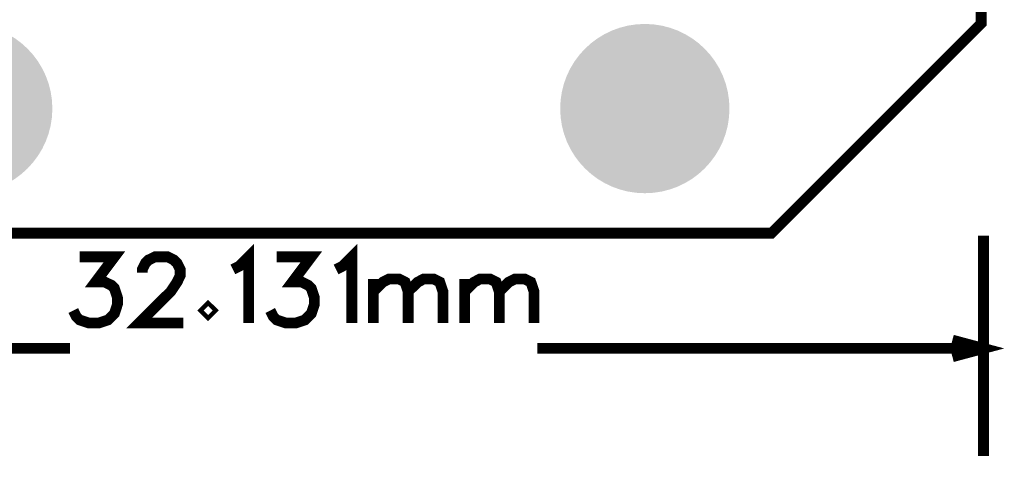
# Model space of a CAD drawing. Header units: millimetres. Extents: x -5.5 to 32.5, y -5.3 to 73.4.
# Tile 2 of 10: x 9.2 to 32.5, y -5.3 to 5.1. Entities that reach past the tile are written whole.
import ezdxf

# ---------------------------------------------------------------- set-up
doc = ezdxf.new("R2010")
doc.units = ezdxf.units.MM
for name, color, linetype, true_color in [('Board Outline Layer', 7, 'Continuous', 0xff00ff), ('Document Layer', 7, 'Continuous', 0xffffff), ('Multi-Layer', 7, 'Continuous', 0xc0c0c0)]:
    doc.layers.add(name, color=color, linetype=linetype, true_color=true_color)

msp = doc.modelspace()

# ---------------------------------------------------------------- hatches: boundary and pattern name
at = {"layer": 'Multi-Layer'}
for points in [[(6, 3, 1), (10, 3, 1)], [(22, 3, 1), (26, 3, 1)]]:
    msp.add_hatch(color=256, dxfattribs=at).paths.add_polyline_path(points)

# ---------------------------------------------------------------- linework, layer by layer
at = {"layer": 'Board Outline Layer', "const_width": 0.254}
msp.add_lwpolyline([(5.15, 72.955), (26.74, 72.955), (31.947, 67.748), (31.947, 5.01), (26.994, 0.057), (5.023, 0.057), (-0.057, 5.137), (-0.057, 67.748)], close=True, dxfattribs=at)
at = {"layer": 'Document Layer', "const_width": 0.254}
for points in [[(32.004, 0), (32.004, -5.207)], [(14.265, -0.8), (14.415, -0.726), (14.638, -0.503), (14.638, -2.068)], [(16.703, -0.8), (16.853, -0.726), (17.076, -0.503), (17.076, -2.068)], [(10.645, -0.503), (11.466, -0.503), (11.019, -1.1), (11.242, -1.1), (11.392, -1.173), (11.466, -1.247), (11.539, -1.471), (11.539, -1.621), (11.466, -1.844), (11.316, -1.994), (11.092, -2.068), (10.869, -2.068), (10.645, -1.994), (10.569, -1.92), (10.495, -1.77)], [(12.126, -0.874), (12.126, -0.8), (12.2, -0.65), (12.273, -0.577), (12.423, -0.503), (12.723, -0.503), (12.87, -0.577), (12.946, -0.65), (13.02, -0.8), (13.02, -0.95), (12.946, -1.1), (12.797, -1.323), (12.05, -2.068), (13.096, -2.068)], [(15.298, -0.503), (16.119, -0.503), (15.672, -1.1), (15.895, -1.1), (16.045, -1.173), (16.119, -1.247), (16.193, -1.471), (16.193, -1.621), (16.119, -1.844), (15.969, -1.994), (15.745, -2.068), (15.522, -2.068), (15.298, -1.994), (15.225, -1.92), (15.149, -1.77)], [(17.587, -1.024), (17.587, -2.068)], [(17.587, -1.323), (17.811, -1.1), (17.96, -1.024), (18.184, -1.024), (18.334, -1.1), (18.407, -1.323), (18.407, -2.068)], [(18.407, -1.323), (18.633, -1.1), (18.781, -1.024), (19.004, -1.024), (19.154, -1.1), (19.23, -1.323), (19.23, -2.068)], [(19.741, -1.024), (19.741, -2.068)], [(19.741, -1.323), (19.964, -1.1), (20.112, -1.024), (20.338, -1.024), (20.485, -1.1), (20.561, -1.323), (20.561, -2.068)], [(20.561, -1.323), (20.785, -1.1), (20.935, -1.024), (21.158, -1.024), (21.306, -1.1), (21.382, -1.323), (21.382, -2.068)], [(-0.127, -2.667), (10.419, -2.667)], [(21.458, -2.667), (32.004, -2.667)], [(32.004, -2.667), (31.268, -2.47), (32.004, -2.667), (31.268, -2.864)]]:
    msp.add_lwpolyline(points, dxfattribs=at)
msp.add_lwpolyline([(13.68, -1.697), (13.607, -1.77), (13.68, -1.844), (13.754, -1.77)], close=True, dxfattribs=at)

doc.saveas('drawing.dxf')
